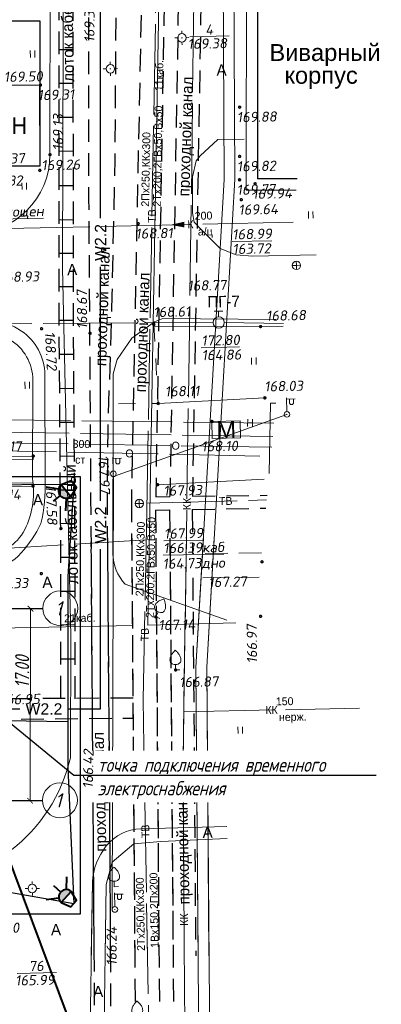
# Model space of a CAD drawing. Header units: millimetres. Extents: x 528565 to 529698, y -48331 to -46821.
# Tile 34 of 53: x 528992 to 529024, y -47358 to -47271. Entities that reach past the tile are written whole.
import ezdxf
from ezdxf import colors
from ezdxf.entities.mleader import LeaderData, LeaderLine
from ezdxf.enums import TextEntityAlignment as Align
from ezdxf.math import Vec2, Vec3

# ---------------------------------------------------------------- set-up
doc = ezdxf.new("R2010")
doc.units = ezdxf.units.MM
for name, pattern in [('LU023', [3, 2, -1]), ('LU024', [3, 1.5, -1.5]), ('LU197', [9, 8, -1])]:
    doc.linetypes.add(name, pattern=pattern)
doc.layers.get('Defpoints').update_dxf_attribs({"color": 140})
for name, color, linetype, lineweight in [('!ПОС_траншея', 42, 'Continuous', 40), ('02 План', 7, 'Continuous', 25), ('_ПР_КЛ_10', 10, 'ОПС_W2', 30), ('ELEKTROSET_', 6, 'LU1191', 9), ('KANALIZACIA', 1, 'LU197', 13), ('MATERIALOPROWOD', 7, 'LU197', 13), ('OTMETKI', 7, 'Continuous', 13), ('TEPLOSET_', 94, 'LU197', 13), ('TEXT', 7, 'Continuous', 13), ('TOPOGRAFIA', 7, 'Continuous', 13), ('WODOPROWOD', 150, 'LU197', 13), ('ZDANIA', 7, 'Continuous', 15), ('ГП Размеры', 10, 'ОПС_W2', 30), ('Пожарка', 1, 'Continuous', 40), ('Уличн.ограждение', 172, 'FENCELINE1', 50), ('ЭС', 1, 'Continuous', 60)]:
    doc.layers.add(name, color=color, linetype=linetype, lineweight=lineweight)
doc.layers.add('ГП ОСИ', color=7, linetype='Continuous')
doc.layers.add('Проходные каналы', color=7, linetype='Continuous')
doc.styles.add('ESKD1', font='txt', dxfattribs={"width": 1.2, "oblique": 14.994305})
doc.styles.add('GOST 2.304', font='CS_Gost2304.shx', dxfattribs={"oblique": 15})
doc.styles.add('R-131', font='trebuc.ttf')
doc.styles.add('SIMPLEX', font='arial.ttf')
doc.styles.add('SIMPLEX_K', font='txt')
doc.styles.get("Standard").update_dxf_attribs({"font": 'arial.ttf'})
doc.styles.add('Standard_k', font='simplex.shx', dxfattribs={"oblique": 10})
doc.styles.add('Мой', font='isocpeui.ttf', dxfattribs={"width": 0.8, "height": 1.25})
doc.styles.add('ОПС', font='arial.ttf')
doc.styles.add('тип1', font='txt.shx')
doc.linetypes.add('FENCELINE1', pattern='A,6.35,-2.54,[133,ltypeshp.shx,S=2.54,R=0,X=-2.54,Y=0],-2.54,25.4', length=36.83)
doc.linetypes.add('g5_474_2b', pattern='A,1,-0.25,[33,GUGK_2005.shx,S=1,R=0,X=0,Y=0],-0.25,1', length=2.5)
doc.linetypes.add('LU1191', pattern='A,1,-2,0.29,[131,ltypeshp01.shx,S=1.3,R=180,X=0.923,Y=0.65],0.29,[131,ltypeshp01.shx,S=1.3,R=180,X=1.3,Y=0.65],5,[131,ltypeshp01.shx,S=1.3,R=0,X=-1.3,Y=-0.65],0.58,[131,ltypeshp01.shx,S=1.3,R=0,X=-1.3,Y=-0.65],-2,3', length=14.16)
doc.linetypes.add('LU1193', pattern='A,1,-2,[131,ltypeshp01.shx,S=1.3,R=180,X=1.3,Y=0.65],6,[131,ltypeshp01.shx,S=1.3,R=0,X=-1.3,Y=-0.65],-2,3', length=14)
doc.linetypes.add('LUTT008aa', pattern='A,2,[133,ltypeshp.shx,S=0.5,R=0,X=-1,Y=0],0,[130,ltypeshp.shx,S=0.5,R=0,X=-0.5,Y=0.5],-0.001,["*",Standard,S=1,R=0,X=-0.831,Y=-0.5],2', length=4.001)
doc.linetypes.add('MyLine', pattern='A,5,-1,["ЭлС",Standard,S=1,R=0,X=0,Y=-0.5],-4', length=10)
doc.linetypes.add('ОПС_W2', pattern='A,10,-0.5,["W2",ОПС,S=1,R=0,X=0,Y=-0.5],-2.5', length=13)
doc.linetypes.add('связь', pattern='A,2.5,-1.5,["/",тип1,S=-1,R=0,X=0,Y=0.5],-1.5,2.5', length=8)
doc.dimstyles.new('мой', dxfattribs={"dimtxt": 1.25, "dimasz": 0.5, "dimexe": 0.18, "dimexo": 0.0625, "dimgap": 0.09, "dimtad": 1, "dimzin": 0, "dimdsep": 46, "dimtxsty": 'Мой', "dimblk": 'ARCHTICK', "dimcen": 0.09, "dimclrd": 5, "dimclre": 5, "dimclrt": 5, "dimadec": 0, "dimazin": 0, "dimtfac": 1, "dimtofl": 0, "dimtmove": 1, "dimatfit": 3, "dimfxl": 0, "dimtolj": 1, "dimtzin": 0, "dimlwd": 15, "dimlwe": 15, "dimarcsym": 0})

# ---------------------------------------------------------------- blocks, each defined once
blk = doc.blocks.new('TSO_blok')
at = {"color": 0, "linetype": 'Continuous', "lineweight": 15}
for p, q in [((-0.75, 0), (-1.25, 0)), ((0, 0.75), (0, 1.25)), ((0, -0.75), (0, -1.25)), ((0.75, 0), (1.25, 0))]:
    blk.add_line(p, q, dxfattribs=at)
at = {"color": 0, "linetype": 'Continuous', "lineweight": 15, "const_width": 0.075}
blk.add_lwpolyline([(-0.0875, 0, 1), (0.0875, 0, 1)], format="xyb", close=True, dxfattribs=at)
at = {"color": 0, "linetype": 'Continuous', "lineweight": 15}
blk.add_circle((0, 0), 0.75, dxfattribs=at)
blk = doc.blocks.new('Pk_blok')
at = {"color": 0, "linetype": 'Continuous', "lineweight": 13, "const_width": 0.25}
blk.add_lwpolyline([(-0.175, 0, 1), (0.175, 0, 1)], format="xyb", close=True, dxfattribs=at)
blk = doc.blocks.new('PG_blok')
at = {"color": 0, "linetype": 'Continuous', "lineweight": 13}
for p, q in [((-0.75, 2), (0.75, 2)), ((0, 1), (0, 2))]:
    blk.add_line(p, q, dxfattribs=at)
blk.add_circle((0, 0), 1, dxfattribs=at)
blk = doc.blocks.new('KK_blok')
at = {"color": 0, "linetype": 'Continuous', "lineweight": 13}
for q in [(-0.75, 0), (0, 0.75), (0, -0.75), (0.75, 0)]:
    blk.add_line((0, 0), q, dxfattribs=at)
blk.add_circle((0, 0), 0.75, dxfattribs=at)
blk = doc.blocks.new('BSTB_blok')
at = {"color": 0, "linetype": 'Continuous', "lineweight": 13, "const_width": 0.095}
blk.add_lwpolyline([(-0.0525, 0, 1), (0.0525, 0, 1)], format="xyb", close=True, dxfattribs=at)
at = {"color": 0, "linetype": 'Continuous', "lineweight": 13}
blk.add_circle((0, 0), 0.5, dxfattribs=at)
blk = doc.blocks.new('U1101')
for p, q in [((0, 0.45), (0, 2.95)), ((0, 2.7), (1.5, 2.7)), ((0.5, 2.7), (0.5, 1.95)), ((0.5, 1.95), (0.65, 1.75)), ((0.65, 1.75), (1, 1.75)), ((1, 1.75), (1.2, 1.95)), ((1.2, 1.95), (1.2, 2.7))]:
    blk.add_line(p, q)
blk = doc.blocks.new('U401t')
at = {"layer": 'TOPOGRAFIA'}
for p, q in [((-0.4, 0), (-0.4, 1.2)), ((0.4, 0), (0.4, 1.2))]:
    blk.add_line(p, q, dxfattribs=at)
blk = doc.blocks.new('U3882')
at = {"layer": 'TOPOGRAFIA'}
blk.add_lwpolyline([(0, 0.98), (0, 0), (0.76, 0)], dxfattribs=at)
blk.add_open_spline([(0, 3.49), (0.14, 3.35), (0.42, 3.08), (0.76, 2.6), (0.97, 2.08), (1, 1.56), (0.77, 1.19), (0.42, 0.99), (0, 0.97), (-0.41, 0.99), (-0.76, 1.19), (-1, 1.55), (-0.97, 2.08), (-0.77, 2.6), (-0.42, 3.08), (-0.14, 3.35), (0, 3.49)], degree=3, knots=[0, 0, 0, 0, 0.605608, 1.185653, 1.776143, 2.240838, 2.642449, 2.990041, 3.470375, 3.950708, 4.268679, 4.696621, 5.161316, 5.751806, 6.331851, 6.937459, 6.937459, 6.937459, 6.937459], dxfattribs=at)
blk = doc.blocks.new('OSI_ZDAN')
at = {"layer": '_ПР_КЛ_10', "color": 0, "linetype": 'Continuous', "lineweight": 0}
blk.add_circle((0, 0), 3.2, dxfattribs=at)
at = {"layer": '_ПР_КЛ_10', "color": 0, "linetype": 'Continuous', "lineweight": 0, "style": 'ESKD1', "oblique": 14.9943, "width": 1.2}
blk.add_attdef('NAME', text='', height=2.6, dxfattribs=at).set_placement((-0.3, 0), align=Align.MIDDLE_CENTER)
blk = doc.blocks.new('_ArchTick')
at = {"color": 0, "linetype": 'ByBlock', "const_width": 0.15}
blk.add_lwpolyline([(-0.5, -0.5), (0.5, 0.5)], dxfattribs=at)
blk = doc.blocks.new('*D144')
at = {"layer": 'Defpoints', "color": 0, "linetype": 'ByBlock', "transparency": 16777216}
for p in [(49.918, 31.163), (53.708, 31.156), (49.889, 14.163)]:
    blk.add_point(p, dxfattribs=at)
at = {"layer": 'ГП Размеры', "color": 5, "linetype": 'Continuous', "lineweight": 15, "transparency": 16777216}
for p, q in [((49.98, 31.163), (53.888, 31.156)), ((53.679, 14.156), (53.708, 31.156)), ((49.951, 14.163), (53.859, 14.156))]:
    blk.add_line(p, q, dxfattribs=at)
at = {"layer": 'ГП Размеры', "color": 5, "linetype": 'ByBlock', "lineweight": 15, "transparency": 16777216, "xscale": 0.5, "yscale": 0.5, "zscale": 0.5}
for p, rotation in [((53.708, 31.156), 89.90201500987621), ((53.679, 14.156), 269.9020150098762)]:
    blk.add_blockref('_ArchTick', p, dxfattribs=dict(at, rotation=rotation))
at = {"layer": 'ГП Размеры', "color": 5, "linetype": 'ByBlock', "lineweight": 0, "transparency": 16777216, "insert": (52.976, 25.59), "char_height": 1.25, "attachment_point": 5, "rotation": 89.90202, "style": 'Мой'}
blk.add_mtext('\\A1;17.00', dxfattribs=at)
blk = doc.blocks.new('дрл-1000')
at = {"lineweight": 30}
h = blk.add_hatch(color=2, dxfattribs=at)
h.dxf.hatch_style = 1
h.paths.add_polyline_path([(-1.87, 4.08), (0.76, 4.08, 1)])
at = {"layer": '!ПОС_траншея', "color": 2, "ltscale": 0.25}
for p, q in [((-0.56, 5.4), (-0.56, 7.02)), ((-1.59, 4.9), (-3.28, 6.41)), ((0.47, 4.9), (2.16, 6.41))]:
    blk.add_line(p, q, dxfattribs=at)
at = {"layer": '!ПОС_траншея', "color": 0, "ltscale": 0.25}
blk.add_line((-1.87, 4.08), (0.76, 4.08), dxfattribs=at)
blk.add_lwpolyline([(-1.87, 4.08), (-1.31, 2.28), (0.2, 2.28), (0.76, 4.08)], dxfattribs=at)
at = {"layer": '!ПОС_траншея', "color": 2, "ltscale": 0.25}
blk.add_lwpolyline([(-1.87, 4.08), (0.76, 4.08)], dxfattribs=at)
at = {"layer": '!ПОС_траншея', "color": 0, "ltscale": 0.25}
blk.add_arc((-0.56, 4.08), 1.32, 0, 180, dxfattribs=at)
blk = doc.blocks.new('_None')
blk = doc.blocks.new('*U143')
at = {"lineweight": 30}
h = blk.add_hatch(dxfattribs=at)
h.set_pattern_fill('ANSI31', color=6, scale=5, angle=645.17383, style=0)
h.set_pattern_definition([(330.174, (-0.1309, 0.48257), (0.310856, 0.542211), [])])
h.paths.add_polyline_path([(0.092, -0.338), (-19.211, -5.573), (-19.394, -4.897), (-0.092, 0.338)])
at = {"color": 6, "lineweight": 30}
for p, q in [((-0.092, 0.338), (-19.394, -4.897)), ((0.092, -0.338), (-0.092, 0.338)), ((0.092, -0.338), (-19.211, -5.573)), ((-19.211, -5.573), (-19.394, -4.897))]:
    blk.add_line(p, q, dxfattribs=at)
blk = doc.blocks.new('A$C3b05a69d')
at = {"layer": 'Пожарка', "linetype": 'связь'}
for p, q in [((68.21, -4.59), (74.91, -4.59)), ((74.91, -4.59), (75.84, -6.34))]:
    blk.add_line(p, q, dxfattribs=at)
for points in [[(12.16, 25.6), (12.2, 23.6), (57.82, 8.26)], [(57.82, 8.26), (57.82, -4.59), (68.21, -4.59), (68.21, -2.58)], [(75.84, -6.34), (91.54, -48.21)]]:
    blk.add_lwpolyline(points, dxfattribs=at)
at = {"layer": 'ЭС', "color": 5, "xscale": 1.999999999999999, "yscale": 1.999999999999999, "zscale": 1.999999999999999, "rotation": 146.238589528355}
blk.add_blockref('*U143', (20.78, 20.72), dxfattribs=at)
blk = doc.blocks.new('A$C7B8D562C')
at = {"layer": 'ELEKTROSET_', "linetype": 'LU1193'}
blk.add_line((49.827, 29.403), (62.797, 29.669), dxfattribs=at)
at = {"layer": 'ELEKTROSET_', "flags": 128}
for points in [[(65.745, 166.427), (65.698, 140.753), (65.19, 91.475), (64.094, 29.688), (71.889, 29.902)], [(68.559, 0.442), (68.36, 25.937), (70.856, 69.126), (70.729, 92.776), (69.746, 154.045)], [(69.508, 0.442), (69.309, 25.972), (71.805, 69.16), (71.678, 92.81), (70.695, 154.08)], [(68.623, -7.694), (68.36, 25.937), (69.022, 37.402)], [(69.572, -7.694), (69.309, 25.972), (69.97, 37.402)]]:
    blk.add_lwpolyline(points, dxfattribs=at)
blk.add_lwpolyline([(8.017, 7.127), (42.803, 6.855, 0.359703), (57.245, 17.965), (57.288, 28.745), (56.536, 61.276), (56.686, 111.972), (56.584, 152.796), (56.3, 156.155), (73.839, 156.515)], format="xyb", dxfattribs=at)
at = {"layer": 'ELEKTROSET_', "linetype": 'LU1193', "flags": 128}
blk.add_lwpolyline([(60.932, 4.531), (61.051, 42.837), (76.409, 48.341)], dxfattribs=at)
at = {"layer": 'KANALIZACIA'}
blk.add_line((76.962, 65.357), (51.648, 64.775), dxfattribs=at)
at = {"layer": 'KANALIZACIA', "flags": 128}
for points in [[(68.58, 147.857), (68.404, 104.992), (67.886, 62.784), (67.22, 18.04), (67.324, 0.442)], [(67.508, 37.402), (67.22, 18.04), (67.37, -7.422)], [(67.279, 22.031), (82.816, 22.341)]]:
    blk.add_lwpolyline(points, dxfattribs=at)
at = {"layer": 'KANALIZACIA', "linetype": 'Continuous'}
blk.add_lwpolyline([(67.336, 65.133, 0.5, 0, 0), (66.086, 65.109, 0, 0, 0), (67.436, 65.135, 0, 0, 0)], format="xyseb", dxfattribs=at)
at = {"layer": 'MATERIALOPROWOD'}
for p, q in [((75.262, 47.562), (12.3, 48.356)), ((75.149, 46.379), (11.014, 47.434))]:
    blk.add_line(p, q, dxfattribs=at)
at = {"layer": 'MATERIALOPROWOD', "flags": 128}
for points in [[(9.308, 70.204), (9.234, 45.989), (74.982, 44.629)], [(75.058, 45.427), (9.997, 46.499), (10.047, 70.253)]]:
    blk.add_lwpolyline(points, dxfattribs=at)
at = {"layer": 'TEPLOSET_', "flags": 128}
blk.add_lwpolyline([(15.785, 31.307), (15.694, 34.305), (63.954, 37.244)], dxfattribs=at)
at = {"layer": 'TOPOGRAFIA'}
for p, q in [((53.958, 44.657), (53.959, 44.357)), ((53.941, 41.998), (53.94, 42.298))]:
    blk.add_line(p, q, dxfattribs=at)
at = {"layer": 'TOPOGRAFIA', "linetype": 'LU023'}
for p, q in [((74.166, 36.087), (68.061, 36.019)), ((73.961, 33.934), (68.078, 33.869))]:
    blk.add_line(p, q, dxfattribs=at)
at = {"layer": 'TOPOGRAFIA'}
for points in [[(55.486, 103.673), (55.486, 103.673), (55.439, 71.319, -0.411977), (48.471, 64.318), (33.376, 64.323)], [(43.644, 32.815), (42.623, 32.837), (42.597, 35.74), (48.227, 35.871), (49.792, 35.948, 0.286424), (53.342, 38.412, 0.139024), (53.9, 42.688), (53.918, 51.372, 0.266229), (51.87, 54.964, 0.144105), (48.732, 55.752), (42.505, 55.654), (40.578, 56.945), (40.222, 57.414)], [(43.651, 32.815), (43.667, 34.366), (44.775, 34.699), (50.103, 34.774, 0.2139), (52.902, 36.077, 0.062848), (54.637, 38.679, 0.067734), (55.011, 42.536), (54.982, 51.853, 0.25009), (52.907, 55.713, 0.081568), (50.332, 56.877), (47.804, 57.327)], [(61.024, 49.252), (61.012, 36.037, 0.192971), (62.102, 33.309), (71.083, 30.136)], [(71.092, 11.885), (63.48, 11.675, 0.21958), (60.425, 10.163, 0.156918), (59.193, 6.96), (59.017, -4.143), (58.974, -7.694)], [(71.092, 11.885), (63.48, 11.675, 0.21958), (60.425, 10.163, 0.156918), (59.193, 6.96), (59.089, 0.442)]]:
    blk.add_lwpolyline(points, format="xyb", dxfattribs=at)
at = {"layer": 'TOPOGRAFIA', "flags": 128}
for points in [[(72.817, 88.08), (72.804, 68.191)], [(77.232, 68.186), (72.804, 68.192)], [(75.432, 49.337), (74.946, 49.32), (74.838, 43.122)]]:
    blk.add_lwpolyline(points, dxfattribs=at)
at = {"layer": 'TOPOGRAFIA', "lineweight": 30, "flags": 128}
for points in [[(73.816, 87.079), (73.805, 69.19)], [(77.327, 69.185), (73.805, 69.19)]]:
    blk.add_lwpolyline(points, dxfattribs=at)
at = {"layer": 'TOPOGRAFIA'}
for points in [[(78.995, 62.465), (73.373, 62.326), (71.913, 62.453), (70.506, 63.019), (68.886, 64.636), (68.197, 65.343), (68.055, 66.186), (68.043, 69.361), (68.39, 70.781), (68.742, 71.228), (70.285, 72.661), (72.61, 72.678)], [(61.024, 49.277), (61.038, 51.919), (61.382, 53.204), (62.668, 55.083), (64.689, 56.533), (65.429, 56.81), (75.42, 56.728)], [(76.082, 56.148), (74.076, 56.111), (64.64, 56.074)], [(53.941, 41.998), (42.265, 41.941), (31.26, 41.856), (23.111, 41.847), (23.232, 44.523), (35.246, 44.567), (53.958, 44.657)], [(53.94, 42.298), (42.263, 42.241), (31.259, 42.156), (23.425, 42.147), (23.519, 44.224), (35.247, 44.267), (53.959, 44.357)], [(60.207, -7.694), (60.403, 6.731), (60.945, 8.725), (62.869, 10.354), (65.254, 10.536), (71.113, 10.813)], [(60.318, 0.442), (60.403, 6.731), (60.945, 8.725), (62.869, 10.354), (65.254, 10.536), (71.113, 10.813)]]:
    blk.add_lwpolyline(points, dxfattribs=at)
at = {"layer": 'TOPOGRAFIA', "linetype": 'LU024', "flags": 128}
blk.add_lwpolyline([(64.628, 56.294), (65.014, 49.305), (61.024, 49.277)], dxfattribs=at)
at = {"layer": 'TOPOGRAFIA', "linetype": 'LUTT008aa', "lineweight": 20, "flags": 128}
for points in [[(74.454, 49.803), (65.014, 49.305)], [(64.963, 42.12), (74.403, 42.618)]]:
    blk.add_lwpolyline(points, dxfattribs=at)
at = {"layer": 'WODOPROWOD'}
for p, q in [((64.923, 91.877), (64.006, 39.888)), ((27.847, 56.219), (69.868, 56.467)), ((70.868, 56.463), (76.106, 56.393)), ((64.016, 40.486), (74.613, 40.769)), ((64.006, 39.888), (63.675, 23.073))]:
    blk.add_line(p, q, dxfattribs=at)
at = {"layer": 'WODOPROWOD', "flags": 128}
for points in [[(63.675, 23.073), (64.072, 0.442)], [(63.675, 23.073), (64.215, -7.694)]]:
    blk.add_lwpolyline(points, dxfattribs=at)
at = {"layer": 'ZDANIA'}
for points in [[(49.737, 70.298), (54.529, 70.301), (54.525, 77.474), (49.734, 77.472)], [(69.803, 46.214), (69.772, 47.714), (72.271, 47.765), (72.302, 46.265)]]:
    blk.add_lwpolyline(points, close=True, dxfattribs=at)
at = {"layer": 'ГП ОСИ', "color": 5, "linetype": 'Continuous', "lineweight": 30, "ltscale": 0.480769}
for p, q in [((39.238, 31.101), (54.815, 31.176)), ((39.197, 14.112), (54.785, 14.186))]:
    blk.add_line(p, q, dxfattribs=at)
at = {"layer": 'Проходные каналы', "linetype": 'LU023'}
for p, q in [((63.675, 92.673), (62.644, 40.815)), ((65.647, 90.709), (64.796, 41.05)), ((66.898, 90.732), (66.047, 41.073)), ((68.899, 90.77), (68.048, 41.111)), ((64.796, 41.05), (66.047, 41.073)), ((68.048, 41.111), (74.653, 41.184)), ((62.644, 40.815), (62.943, 0.442)), ((64.779, 39.856), (66.03, 39.88)), ((64.779, 39.856), (65.085, 0.442)), ((66.03, 39.88), (66.335, 0.442)), ((68.031, 39.917), (74.544, 40.039)), ((68.031, 39.917), (68.061, 36.019)), ((62.669, 37.402), (62.997, -6.846)), ((64.798, 37.402), (65.142, -6.807)), ((66.05, 37.402), (66.391, -6.782)), ((68.078, 33.869), (68.336, 0.442))]:
    blk.add_line(p, q, dxfattribs=at)
at = {"layer": 'Проходные каналы', "linetype": 'LU023', "flags": 128}
for points in [[(59.355, 0.442), (59.155, 28.238), (59.04, 45.183), (58.891, 67.426), (58.879, 83.173), (58.891, 97.739), (58.919, 105.614), (58.945, 131.654), (59.029, 146.873)], [(60.809, 0.442), (60.763, 9.204), (60.653, 23.684), (60.517, 41.487), (60.58, 46.838), (60.951, 58.948), (61.2, 70.909), (61.341, 89.209), (61.553, 113.565), (61.718, 138.541), (61.772, 146.857)], [(56.404, 23.211), (56.384, 38.925), (56.245, 57.198), (56.238, 90.714), (56.275, 121.457), (56.309, 134.722)], [(57.668, 23.174), (57.647, 38.888), (57.509, 57.161), (57.502, 90.677), (57.538, 121.42), (57.573, 134.685)], [(56.254, 80.624), (57.504, 80.632)], [(56.247, 77.65), (57.504, 77.658)], [(56.255, 74.633), (57.505, 74.641)], [(56.25, 71.642), (57.506, 71.65)], [(56.264, 68.591), (57.506, 68.599)], [(56.247, 65.565), (57.507, 65.573)], [(56.246, 62.596), (57.508, 62.604)], [(56.241, 59.641), (57.508, 59.648)], [(56.263, 56.664), (57.512, 56.672)], [(56.276, 53.653), (57.535, 53.661)], [(56.307, 50.643), (57.558, 50.651)], [(56.327, 47.65), (57.581, 47.658)], [(56.347, 44.651), (57.604, 44.659)], [(56.387, 41.667), (57.626, 41.675)], [(56.381, 38.693), (57.648, 38.701)], [(59.408, -6.943), (59.155, 28.238), (59.093, 37.402)], [(60.848, -7.022), (60.763, 9.204), (60.653, 23.684), (60.548, 37.402)], [(56.395, 35.709), (57.652, 35.717)], [(56.381, 32.704), (57.655, 32.712)], [(56.401, 29.731), (57.659, 29.739)], [(56.407, 26.704), (57.663, 26.723)], [(62.793, 23.233), (49.899, 23.167)], [(49.901, 21.362), (62.836, 21.473)]]:
    blk.add_lwpolyline(points, dxfattribs=at)
at = {"layer": 'OTMETKI', "linetype": 'Continuous'}
for p, xscale, yscale, zscale, rotation in [((54.593, 77.474), 0.5000048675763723, 0.5000048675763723, 0.5000048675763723, 250.9950757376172), ((72.221, 75.52), 0.5000048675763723, 0.5000048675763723, 0.5000048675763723, 250.9950757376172), ((55.439, 71.319), 0.50000486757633, 0.50000486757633, 0.50000486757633, 1.173488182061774), ((72.221, 71.165), 0.5000048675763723, 0.5000048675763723, 0.5000048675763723, 250.9950757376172), ((54.542, 69.934), 0.5000048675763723, 0.5000048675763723, 0.5000048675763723, 250.9950757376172), ((72.212, 69.094), 0.5000048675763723, 0.5000048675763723, 0.5000048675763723, 250.9950757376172), ((73.593, 68.74), 0.5000048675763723, 0.5000048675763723, 0.5000048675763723, 250.9950757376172), ((72.367, 67.335), 0.5000048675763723, 0.5000048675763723, 0.5000048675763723, 250.9950757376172), ((63.245, 65.216), 0.5000048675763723, 0.5000048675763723, 0.5000048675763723, 250.9950757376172), ((54.694, 55.916), 0.50000486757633, 0.50000486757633, 0.50000486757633, 1.173488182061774), ((64.628, 56.294), 0.50000486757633, 0.50000486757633, 0.50000486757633, 1.173488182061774), ((74.076, 56.111), 0.50000486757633, 0.50000486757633, 0.50000486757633, 1.173488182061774), ((58.985, 55.514), 0.50000486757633, 0.50000486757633, 0.50000486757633, 1.173488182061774), ((74.454, 49.803), 0.50000486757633, 0.50000486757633, 0.50000486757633, 1.173488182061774), ((65.014, 49.305), 0.50000486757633, 0.50000486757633, 0.50000486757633, 1.173488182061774), ((69.772, 47.714), 0.50000486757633, 0.50000486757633, 0.50000486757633, 1.173488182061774), ((53.958, 44.657), 0.50000486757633, 0.50000486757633, 0.50000486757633, 1.173488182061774), ((53.941, 41.998), 0.50000486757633, 0.50000486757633, 0.50000486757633, 1.173488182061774), ((64.963, 42.12), 0.50000486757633, 0.50000486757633, 0.50000486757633, 1.173488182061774), ((56.403, 38.237), 0.50000486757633, 0.50000486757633, 0.50000486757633, 1.173488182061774), ((74.202, 35.297), 0.50000486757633, 0.50000486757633, 0.50000486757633, 1.173488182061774), ((54.671, 34.253), 0.50000486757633, 0.50000486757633, 0.50000486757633, 1.173488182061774), ((64.805, 30.422), 0.50000486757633, 0.50000486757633, 0.50000486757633, 1.173488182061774), ((74.077, 30.472), 0.50000486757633, 0.50000486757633, 0.50000486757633, 1.173488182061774), ((66.558, 25.728), 0.50000486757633, 0.50000486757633, 0.50000486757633, 1.173488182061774), ((59.698, 14.765), 0.50000486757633, 0.50000486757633, 0.50000486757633, 1.173488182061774)]:
    blk.add_blockref('Pk_blok', p, dxfattribs=dict(at, xscale=xscale, yscale=yscale, zscale=zscale, rotation=rotation))
at = {"layer": 'TOPOGRAFIA', "linetype": 'Continuous', "xscale": 0.50000486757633, "yscale": 0.50000486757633, "zscale": 0.50000486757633, "rotation": 1.173488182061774}
for name, p in [('TSO_blok', (67.114, 81.658)), ('TSO_blok', (60.783, 78.917)), ('KK_blok', (77.246, 61.522)), ('PG_blok', (70.368, 56.47)), ('BSTB_blok', (76.409, 48.341)), ('BSTB_blok', (61.046, 43.087)), ('KK_blok', (63.346, 40.45)), ('TSO_blok', (53.875, 6.392)), ('TSO_blok', (53.875, 6.392)), ('BSTB_blok', (61.182, 4.536)), ('BSTB_blok', (61.182, 4.536))]:
    blk.add_blockref(name, p, dxfattribs=at)
at = {"layer": 'TOPOGRAFIA'}
for name, p, xscale, yscale, zscale, rotation in [('U401t', (53.908, 79.925), 0.50000486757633, 0.50000486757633, 0.50000486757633, 1.173488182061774), ('U401t', (53.174, 68.237), 0.50000486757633, 0.50000486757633, 0.50000486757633, 1.173488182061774), ('U401t', (78.526, 65.688), 0.50000486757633, 0.50000486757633, 0.50000486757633, 1.173488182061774), ('U401t', (73.484, 52.76), 0.50000486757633, 0.50000486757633, 0.50000486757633, 1.173488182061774), ('U401t', (53.429, 50.614), 0.50000486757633, 0.50000486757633, 0.50000486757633, 1.173488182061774), ('U1101', (76.409, 48.341), 0.50000486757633, 0.50000486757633, 0.50000486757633, 1.173488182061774), ('U1101', (61.046, 43.087), 0.50000486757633, 0.50000486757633, 0.50000486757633, 1.173488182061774), ('U3882', (64.804, 30.423), 0.5000048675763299, 0.5000048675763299, 0.5000048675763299, 336.1241270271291), ('U3882', (66.558, 25.728), 0.50000486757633, 0.50000486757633, 0.50000486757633, 1.173488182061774), ('U401t', (72.281, 20.095), 0.50000486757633, 0.50000486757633, 0.50000486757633, 1.173488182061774), ('U3882', (61.128, 6.547), 0.50000486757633, 0.50000486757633, 0.50000486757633, 1.173488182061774), ('U3882', (61.128, 6.547), 0.50000486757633, 0.50000486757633, 0.50000486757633, 1.173488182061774), ('U1101', (61.182, 4.536), 0.50000486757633, 0.50000486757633, 0.50000486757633, 1.173488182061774), ('U1101', (61.182, 4.536), 0.50000486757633, 0.50000486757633, 0.50000486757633, 1.173488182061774), ('U3882', (63.18, -5.306), 0.50000486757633, 0.50000486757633, 0.50000486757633, 1.173488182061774)]:
    blk.add_blockref(name, p, dxfattribs=dict(at, xscale=xscale, yscale=yscale, zscale=zscale, rotation=rotation))
at = {"layer": 'ГП ОСИ', "color": 5, "linetype": 'ByBlock', "lineweight": 30, "xscale": 0.4807692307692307, "yscale": 0.4807692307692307, "zscale": 0.4807692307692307}
for p in [(56.353, 31.183), (56.323, 14.193)]:
    blk.add_blockref('OSI_ZDAN', p, dxfattribs=at).add_auto_attribs({'NAME': '1'})
at = {"layer": 'ELEKTROSET_', "linetype": 'Continuous', "lineweight": 13, "style": 'SIMPLEX_K'}
for s, rotation, p in [('11каб.', 88.9894, (65.425, 76.933)), ('21каб.', 1.17349, (56.7, 29.94))]:
    blk.add_text(s, height=0.7, rotation=rotation, dxfattribs=at).set_placement(p)
at = {"layer": 'ELEKTROSET_', "style": 'Standard_k', "oblique": 10}
blk.add_text('%%u166.39каб', height=0.90001, rotation=1.17349, dxfattribs=at).set_placement((65.458, 36.95), align=Align.TOP_LEFT)
at = {"layer": 'KANALIZACIA', "linetype": 'Continuous', "lineweight": 13, "style": 'SIMPLEX_K'}
for s, rotation, p in [('200', 1.31793, (68.256, 65.553)), ('а/ц', 1.31793, (68.535, 64.161)), ('150', 1.14423, (75.435, 22.59)), ('нерж.', 1.14423, (75.71, 21.198))]:
    blk.add_text(s, height=0.7, rotation=rotation, dxfattribs=at).set_placement(p)
for s, rotation, p in [('К', 1.31793, (67.87, 65.148)), ('КК', 89.1466, (67.553, 40.412)), ('КК', 1.14423, (75.047, 22.186)), ('КК', 90.33831, (67.305, 3.639)), ('КК', 90.33831, (67.305, 3.639))]:
    blk.add_text(s, height=0.7, rotation=rotation, dxfattribs=at).set_placement(p, align=Align.MIDDLE)
at = {"layer": 'KANALIZACIA', "linetype": 'Continuous', "lineweight": 13, "style": 'Standard_k', "oblique": 10}
blk.add_text('163.72', height=0.9, rotation=1.17349, dxfattribs=at).set_placement((71.603, 62.517))
at = {"layer": 'MATERIALOPROWOD', "linetype": 'Continuous', "lineweight": 13, "style": 'SIMPLEX_K'}
for s, rotation, p in [('Н', 359.27752, (73.15, 47.588)), ('О', 358.81498, (62.474, 44.887)), ('О', 359.05581, (66.565, 45.567))]:
    blk.add_text(s, height=0.7, rotation=rotation, dxfattribs=at).set_placement(p, align=Align.MIDDLE)
for s, p in [('300', (57.437, 45.388)), ('ст', (57.655, 43.985))]:
    blk.add_text(s, height=0.7, rotation=358.81498, dxfattribs=at).set_placement(p)
at = {"layer": 'OTMETKI', "style": 'Standard_k', "oblique": 10}
for s, rotation, p in [('169.38', 89.65143, (58.476, 81.246)), ('4', 1.17349, (69.174, 82.831)), ('%%o169.38', 1.17349, (67.616, 81.568)), ('169.50', 1.17349, (51.344, 78.645)), ('169.31', 1.17349, (54.335, 77.034)), ('169.13', 89.81655, (55.701, 71.684)), ('169.88', 1.17349, (71.964, 75.08)), ('169.37', 1.17349, (49.762, 71.384)), ('169.26', 1.17349, (54.671, 70.832)), ('169.82', 1.17349, (71.963, 70.725)), ('169.32', 1.17349, (49.597, 69.419)), ('169.77', 1.17349, (71.955, 68.654)), ('169.94', 1.17349, (73.336, 68.3)), ('%%uзамощен', 1.17349, (50.035, 66.685)), ('169.64', 1.17349, (72.11, 66.895)), ('168.81', 1.17349, (62.988, 64.776)), ('%%u168.99', 1.17349, (71.558, 64.712)), ('168.93', 1.17349, (50.993, 60.936)), ('168.77', 1.17349, (67.594, 60.172)), ('168.67', 90.65222, (57.843, 55.874)), ('168.61', 1.17349, (64.579, 57.838)), ('168.68', 1.17349, (74.554, 57.508)), ('168.72', 273.3363, (55.873, 55.698)), ('%%u172.80', 1.17349, (68.828, 55.318)), ('168.11', 1.17349, (65.594, 50.813)), ('168.03', 1.17349, (74.393, 51.261)), ('168.17', 1.17349, (49.667, 45.902)), ('168.10', 1.17349, (68.818, 45.946)), ('167.97', 272.429, (60.615, 44.766)), ('167.58', 272.35561, (55.961, 42.073)), ('167.93', 1.17349, (65.465, 42.03)), ('168.14', 1.17349, (49.542, 41.638)), ('%%u167.99', 1.17349, (65.517, 38.229)), ('167.27', 1.17349, (69.458, 33.944)), ('167.33', 1.17349, (50.109, 33.805)), ('167.14', 1.17349, (65.029, 30.144)), ('166.97', 90.5144, (72.87, 26.301)), ('166.87', 1.17349, (66.862, 25.096)), ('166.95', 1.17349, (51.065, 23.548)), ('166.42', 88.85405, (58.335, 15.256)), ('166.10', 0.94251, (49.495, 3.322)), ('166.10', 0.94251, (49.495, 3.322)), ('166.24', 89.92709, (60.442, -0.445)), ('76', 1.17349, (53.542, -0.031)), ('%%o165.99', 1.17349, (52.35, -1.299))]:
    blk.add_text(s, height=0.9, rotation=rotation, dxfattribs=at).set_placement(p, align=Align.TOP_LEFT)
at = {"layer": 'TEXT', "style": 'SIMPLEX_K'}
for s, height, rotation, p in [('А', 1, 1.17349, (70.183, 78.299)), ('проходной канал', 1.00001, 88.2101, (67.771, 67.618)), ('проходной канал', 1.00001, 88.2101, (60.41, 52.592)), ('А', 1, 1.17349, (56.969, 60.642)), ('проходной канал', 1.00001, 88.2101, (63.931, 50.284)), ('ПГ-7', 1, 1.17349, (69.378, 57.798)), ('А', 1, 1.17349, (53.938, 40.278)), ('А', 1, 1.17349, (54.77, 32.972)), ('проходной канал', 1.00001, 91.39687, (60.442, 9.659)), ('А', 1, 1.17349, (68.954, 10.866)), ('А', 1, 1.17349, (55.532, 2.244)), ('А', 1, 1.17349, (55.532, 2.244)), ('А', 1, 1.17349, (59.269, -3.234))]:
    blk.add_text(s, height=height, rotation=rotation, dxfattribs=at).set_placement(p)
at = {"layer": 'WODOPROWOD', "linetype": 'Continuous', "lineweight": 13, "style": 'SIMPLEX_K'}
for s, rotation, p in [('2Тх200,2ГВх50,Вх50', 88.9894, (65.24, 66.714)), ('2Пх250,ККх300', 88.9894, (64.208, 66.711)), ('2Тх200,2ГВх50,Вх50', 88.9894, (64.622, 30.321)), ('2Пх250,ККх300', 88.87239, (63.711, 32.237)), ('1Вх150,2Пх200', 91.00616, (65.061, 1.147)), ('1Вх150,2Пх200', 91.00616, (65.061, 1.147)), ('2Тх250,ККх300', 91.00616, (63.846, 0.879)), ('2Тх250,ККх300', 91.00616, (63.846, 0.879))]:
    blk.add_text(s, height=0.70001, rotation=rotation, dxfattribs=at).set_placement(p)
for rotation, p in [(88.9894, (64.464, 65.883)), (1.54661, (70.988, 40.674)), (88.87239, (63.834, 28.854)), (91.00616, (63.886, 11.447))]:
    blk.add_text('ТВ', height=0.7, rotation=rotation, dxfattribs=at).set_placement(p, align=Align.MIDDLE)
at = {"layer": 'WODOPROWOD', "linetype": 'Continuous', "lineweight": 13, "style": 'Standard_k', "oblique": 10}
blk.add_text('164.86', height=0.9, rotation=1.17349, dxfattribs=at).set_placement((68.873, 53.123))
at = {"layer": 'WODOPROWOD', "style": 'Standard_k', "oblique": 10}
blk.add_text('164.73дно', height=0.9, rotation=1.17349, dxfattribs=at).set_placement((65.393, 35.565), align=Align.TOP_LEFT)
at = {"layer": 'ZDANIA', "lineweight": 13, "style": 'SIMPLEX'}
for s, p in [('Виварный', (79.78, 80.359)), ('корпус', (79.437, 78.343))]:
    blk.add_text(s, height=1.5, rotation=0.05327, dxfattribs=at).set_placement(p, align=Align.MIDDLE_CENTER)
at = {"layer": 'ZDANIA', "lineweight": 13}
for s, rotation, style, p in [('КН', 0.02973, 'R-131', (52.131, 73.886)), ('М', 1.17349, 'SIMPLEX', (71.037, 46.989))]:
    blk.add_text(s, height=1.5, rotation=rotation, dxfattribs=dict(at, style=style)).set_placement(p, align=Align.MIDDLE)
at = {"layer": 'Проходные каналы', "style": 'SIMPLEX_K'}
for s, p in [('лоток кабельный', (57.583, 77.769)), ('лоток кабельный', (57.931, 33.332)), ('проходной канал', (67.795, 4.986))]:
    blk.add_text(s, height=1.00001, rotation=91.23505, dxfattribs=at).set_placement(p)
at = {"layer": 'ГП Размеры', "linetype": 'ByBlock', "lineweight": 0}
dim = blk.add_linear_dim(base=(53.708, 31.156), p1=(49.889, 14.163), p2=(49.918, 31.163), angle=89.90202, dimstyle='мой', dxfattribs=at)
dim.commit()
dim.dimension.update_dxf_attribs({"geometry": '*D144', "text_midpoint": (53.699, 25.589), "dimtype": 161})

msp = doc.modelspace()

# ---------------------------------------------------------------- linework, layer by layer
at = {"color": 1}
msp.add_lwpolyline([(528993.488, -47283.82), (528947.498, -47283.82), (528947.498, -47270.961), (528993.488, -47270.961)], close=True, dxfattribs=at)
at = {"layer": '_ПР_КЛ_10', "linetype": 'ByBlock'}
msp.add_lwpolyline([(528988.862, -47331.842), (528998.872, -47331.842), (528998.872, -47209.867), (529012.79, -47209.876)], dxfattribs=at)

# ---------------------------------------------------------------- block references
at = {"layer": '!ПОС_траншея', "color": 0}
for p, xscale, yscale, zscale, rotation in [((528997.212, -47311.023, -0.04), 0.4999999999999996, 0.4999999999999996, 0.4999999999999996, 129.284148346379), ((528997.543, -47349.633, -0.04), 0.4999999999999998, 0.4999999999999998, 0.4999999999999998, 48.1529739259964)]:
    msp.add_blockref('дрл-1000', p, dxfattribs=dict(at, xscale=xscale, yscale=yscale, zscale=zscale, rotation=rotation))

# ---------------------------------------------------------------- next in the draw order: texts
at = {"lineweight": 0, "char_height": 1, "attachment_point": 5, "rotation": 90, "bg_fill": 3, "box_fill_scale": 1.5, "bg_fill_color": 256, "bg_fill_transparency": 0}
for insert in [(528998.872, -47290.57), (528998.872, -47315.57)]:
    msp.add_mtext('{\\C1;W2.2}', dxfattribs=dict(at, insert=insert))
at = {"lineweight": 0, "insert": (528993.867, -47331.842), "char_height": 1, "attachment_point": 5, "bg_fill": 3, "box_fill_scale": 1.5, "bg_fill_color": 256, "bg_fill_transparency": 0}
msp.add_mtext('{\\C1;W2.2}', dxfattribs=at)

# ---------------------------------------------------------------- next in the draw order: linework, layer by layer
at = {"color": 30, "linetype": 'MyLine', "lineweight": 30, "ltscale": 0.7, "true_color": 0xf26722}
msp.add_line((528995.983, -47332.984, -0.04), (528990.431, -47332.903), dxfattribs=at)
at = {"color": 30, "linetype": 'MyLine', "lineweight": 30, "ltscale": 0.7, "true_color": 0xf26722, "elevation": -0.04, "flags": 128}
msp.add_lwpolyline([(528960.181, -47348.777), (528959.878, -47329.215), (528959.548, -47312.192), (528996.505, -47311.963), (528995.991, -47320.128), (528995.98, -47337.015), (528996.506, -47349.08), (528974.349, -47345.198)], dxfattribs=at)
at = {"layer": 'Уличн.ограждение', "color": 172, "linetype": 'g5_474_2b', "lineweight": 30, "true_color": 0x0000c2}
msp.add_lwpolyline([(528959.06, -47311.278), (528997.056, -47311.278), (528997.056, -47350.002), (528976.143, -47350.002)], dxfattribs=at)

# ---------------------------------------------------------------- next in the draw order: block references
at = {"layer": '02 План'}
msp.add_blockref('A$C7B8D562C', (528938.96, -47354.12), dxfattribs=at)

# ---------------------------------------------------------------- next in the draw order: leaders
at = {"color": 30, "true_color": 0xf26722}
ml = msp.add_multileader_mtext('Standard', dxfattribs=at)
ml.set_content('точка подключения временного электроснабжения', color=(242, 103, 34), style='GOST 2.304')
ml.set_leader_properties()
ml.set_arrow_properties(name='NONE')
ml.build(insert=Vec2(0, 0))
ml.multileader.update_dxf_attribs({"text_left_attachment_type": 6, "text_right_attachment_type": 6})
ctx = ml.context
ctx.base_point, ctx.char_height, ctx.plane_origin = Vec3(528996.619, -47337.712), 1.25, Vec3(528989.364, -47331.842)
ctx.left_attachment, ctx.right_attachment = 6, 6
notes = []
notes.append((ctx, [(0, (1, 1, 0), (528996.496, -47337.712), (1, 0), 0.123, [(0, [(528989.364, -47331.842)], 0, [])])]))
ctx.mtext.insert, ctx.mtext.width, ctx.mtext.flow_direction = Vec3(528998.619, -47336.15), 24.39252, 5
ctx.mtext.has_bg_fill, ctx.mtext.bg_color, ctx.mtext.bg_scale_factor, ctx.mtext.bg_transparency, ctx.mtext.use_window_bg_color = 1, -1073741824, 1.5, 0, 1
for ctx, leaders in notes:
    for number, flags, end, landing, length, lines in leaders:
        leader = LeaderData()
        leader.index, (leader.has_last_leader_line, leader.has_dogleg_vector, leader.attachment_direction) = number, flags
        leader.last_leader_point, leader.dogleg_vector, leader.dogleg_length = Vec3(end), Vec3(landing), length
        for number, points, colour, breaks in lines:
            line = LeaderLine()
            line.index, line.vertices, line.color, line.breaks = number, Vec3.list(points), colors.encode_raw_color(colour), breaks
            leader.lines.append(line)
        ctx.leaders.append(leader)

# ---------------------------------------------------------------- next in the draw order: block references
at = {"color": 1, "xscale": 0.5, "yscale": 0.5, "zscale": 0.5}
msp.add_blockref('A$C3b05a69d', (528950.959, -47336.969), dxfattribs=at)

doc.saveas('drawing.dxf')
